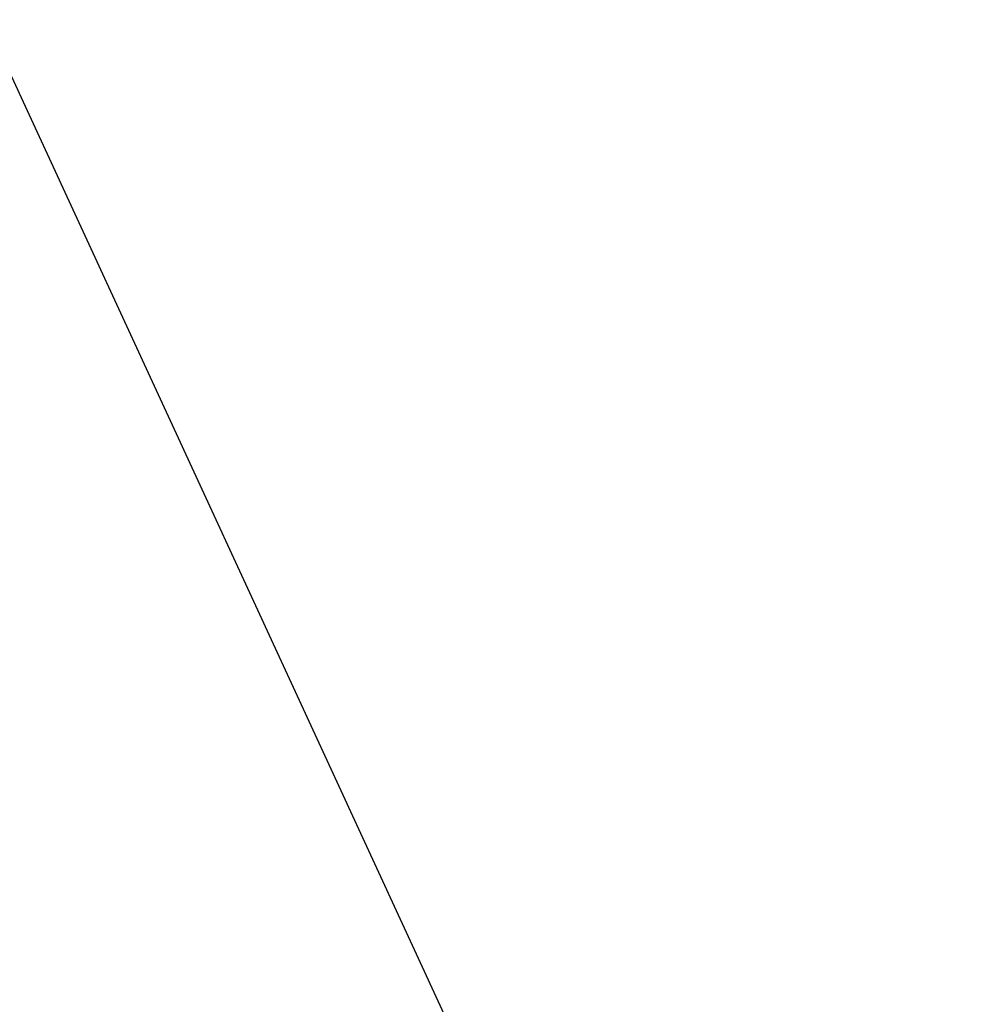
# Model space of a CAD drawing. Extents: x 0 to 363660, y 0 to 4201329.
# Tile 102 of 256: x 360198.51555 to 360198.52063, y 4200473.88474 to 4200473.89005. Entities that reach past the tile are written whole.
import ezdxf

# ---------------------------------------------------------------- set-up
doc = ezdxf.new("R2010")
doc.units = 0
doc.header["$LTSCALE"] = 0.5
doc.header["$MEASUREMENT"] = 0
doc.layers.add('(032) Горизонтали утолщенные', color=32, linetype='Continuous', lineweight=30)

# ---------------------------------------------------------------- blocks, each defined once
blk = doc.blocks.new('gergrgrre')
at = {"layer": '(032) Горизонтали утолщенные', "color": 32}
blk.add_polyline3d([(360205.37, 4200491.68, 546), (360204.44, 4200490.860001, 546), (360203.56, 4200489.959999, 546), (360202.71, 4200488.949997, 546), (360201.9, 4200487.839996, 546), (360201.14, 4200486.629997, 546), (360200.44, 4200485.349998, 546), (360199.79, 4200484.050003, 546), (360199.21, 4200482.75, 546), (360198.7, 4200481.510002, 546), (360198.27, 4200480.370003, 546), (360197.92, 4200479.370003, 546), (360197.66, 4200478.529999, 546), (360197.5, 4200477.809998, 546), (360197.44, 4200477.150002, 546), (360197.51, 4200476.489998, 546), (360197.7, 4200475.760002, 546), (360198.04, 4200474.919998, 546), (360198.52, 4200473.879997, 546)], dxfattribs=at)
blk.add_polyline3d([(360205.37, 4200491.68, 546), (360204.44, 4200490.860001, 546), (360203.56, 4200489.959999, 546), (360202.71, 4200488.949997, 546), (360201.9, 4200487.839996, 546), (360201.14, 4200486.629997, 546), (360200.44, 4200485.349998, 546), (360199.79, 4200484.050003, 546), (360199.21, 4200482.75, 546), (360198.7, 4200481.510002, 546), (360198.27, 4200480.370003, 546), (360197.92, 4200479.370003, 546), (360197.66, 4200478.529999, 546), (360197.5, 4200477.809998, 546), (360197.44, 4200477.150002, 546), (360197.51, 4200476.489998, 546), (360197.7, 4200475.760002, 546), (360198.04, 4200474.919998, 546), (360198.52, 4200473.879997, 546)], dxfattribs=at)
blk.add_polyline3d([(360205.37, 4200491.68, 546), (360204.44, 4200490.860001, 546), (360203.56, 4200489.959999, 546), (360202.71, 4200488.949997, 546), (360201.9, 4200487.839996, 546), (360201.14, 4200486.629997, 546), (360200.44, 4200485.349998, 546), (360199.79, 4200484.050003, 546), (360199.21, 4200482.75, 546), (360198.7, 4200481.510002, 546), (360198.27, 4200480.370003, 546), (360197.92, 4200479.370003, 546), (360197.66, 4200478.529999, 546), (360197.5, 4200477.809998, 546), (360197.44, 4200477.150002, 546), (360197.51, 4200476.489998, 546), (360197.7, 4200475.760002, 546), (360198.04, 4200474.919998, 546), (360198.52, 4200473.879997, 546)], dxfattribs=at)
blk.add_polyline3d([(360205.37, 4200491.68, 546), (360204.44, 4200490.860001, 546), (360203.56, 4200489.959999, 546), (360202.71, 4200488.949997, 546), (360201.9, 4200487.839996, 546), (360201.14, 4200486.629997, 546), (360200.44, 4200485.349998, 546), (360199.79, 4200484.050003, 546), (360199.21, 4200482.75, 546), (360198.7, 4200481.510002, 546), (360198.27, 4200480.370003, 546), (360197.92, 4200479.370003, 546), (360197.66, 4200478.529999, 546), (360197.5, 4200477.809998, 546), (360197.44, 4200477.150002, 546), (360197.51, 4200476.489998, 546), (360197.7, 4200475.760002, 546), (360198.04, 4200474.919998, 546), (360198.52, 4200473.879997, 546)], dxfattribs=at)
blk.add_polyline3d([(360205.37, 4200491.68, 546), (360204.44, 4200490.860001, 546), (360203.56, 4200489.959999, 546), (360202.71, 4200488.949997, 546), (360201.9, 4200487.839996, 546), (360201.14, 4200486.629997, 546), (360200.44, 4200485.349998, 546), (360199.79, 4200484.050003, 546), (360199.21, 4200482.75, 546), (360198.7, 4200481.510002, 546), (360198.27, 4200480.370003, 546), (360197.92, 4200479.370003, 546), (360197.66, 4200478.529999, 546), (360197.5, 4200477.809998, 546), (360197.44, 4200477.150002, 546), (360197.51, 4200476.489998, 546), (360197.7, 4200475.760002, 546), (360198.04, 4200474.919998, 546), (360198.52, 4200473.879997, 546)], dxfattribs=at)
blk.add_polyline3d([(360205.37, 4200491.68, 546), (360204.44, 4200490.860001, 546), (360203.56, 4200489.959999, 546), (360202.71, 4200488.949997, 546), (360201.9, 4200487.839996, 546), (360201.14, 4200486.629997, 546), (360200.44, 4200485.349998, 546), (360199.79, 4200484.050003, 546), (360199.21, 4200482.75, 546), (360198.7, 4200481.510002, 546), (360198.27, 4200480.370003, 546), (360197.92, 4200479.370003, 546), (360197.66, 4200478.529999, 546), (360197.5, 4200477.809998, 546), (360197.44, 4200477.150002, 546), (360197.51, 4200476.489998, 546), (360197.7, 4200475.760002, 546), (360198.04, 4200474.919998, 546), (360198.52, 4200473.879997, 546)], dxfattribs=at)
blk.add_polyline3d([(360205.37, 4200491.68, 546), (360204.44, 4200490.860001, 546), (360203.56, 4200489.959999, 546), (360202.71, 4200488.949997, 546), (360201.9, 4200487.839996, 546), (360201.14, 4200486.629997, 546), (360200.44, 4200485.349998, 546), (360199.79, 4200484.050003, 546), (360199.21, 4200482.75, 546), (360198.7, 4200481.510002, 546), (360198.27, 4200480.370003, 546), (360197.92, 4200479.370003, 546), (360197.66, 4200478.529999, 546), (360197.5, 4200477.809998, 546), (360197.44, 4200477.150002, 546), (360197.51, 4200476.489998, 546), (360197.7, 4200475.760002, 546), (360198.04, 4200474.919998, 546), (360198.52, 4200473.879997, 546)], dxfattribs=at)
blk.add_polyline3d([(360205.37, 4200491.68, 546), (360204.44, 4200490.860001, 546), (360203.56, 4200489.959999, 546), (360202.71, 4200488.949997, 546), (360201.9, 4200487.839996, 546), (360201.14, 4200486.629997, 546), (360200.44, 4200485.349998, 546), (360199.79, 4200484.050003, 546), (360199.21, 4200482.75, 546), (360198.7, 4200481.510002, 546), (360198.27, 4200480.370003, 546), (360197.92, 4200479.370003, 546), (360197.66, 4200478.529999, 546), (360197.5, 4200477.809998, 546), (360197.44, 4200477.150002, 546), (360197.51, 4200476.489998, 546), (360197.7, 4200475.760002, 546), (360198.04, 4200474.919998, 546), (360198.52, 4200473.879997, 546)], dxfattribs=at)
blk.add_polyline3d([(360205.37, 4200491.68, 546), (360204.44, 4200490.860001, 546), (360203.56, 4200489.959999, 546), (360202.71, 4200488.949997, 546), (360201.9, 4200487.839996, 546), (360201.14, 4200486.629997, 546), (360200.44, 4200485.349998, 546), (360199.79, 4200484.050003, 546), (360199.21, 4200482.75, 546), (360198.7, 4200481.510002, 546), (360198.27, 4200480.370003, 546), (360197.92, 4200479.370003, 546), (360197.66, 4200478.529999, 546), (360197.5, 4200477.809998, 546), (360197.44, 4200477.150002, 546), (360197.51, 4200476.489998, 546), (360197.7, 4200475.760002, 546), (360198.04, 4200474.919998, 546), (360198.52, 4200473.879997, 546)], dxfattribs=at)
blk.add_polyline3d([(360205.37, 4200491.68, 546), (360204.44, 4200490.860001, 546), (360203.56, 4200489.959999, 546), (360202.71, 4200488.949997, 546), (360201.9, 4200487.839996, 546), (360201.14, 4200486.629997, 546), (360200.44, 4200485.349998, 546), (360199.79, 4200484.050003, 546), (360199.21, 4200482.75, 546), (360198.7, 4200481.510002, 546), (360198.27, 4200480.370003, 546), (360197.92, 4200479.370003, 546), (360197.66, 4200478.529999, 546), (360197.5, 4200477.809998, 546), (360197.44, 4200477.150002, 546), (360197.51, 4200476.489998, 546), (360197.7, 4200475.760002, 546), (360198.04, 4200474.919998, 546), (360198.52, 4200473.879997, 546)], dxfattribs=at)
blk.add_polyline3d([(360205.37, 4200491.68, 546), (360204.44, 4200490.860001, 546), (360203.56, 4200489.959999, 546), (360202.71, 4200488.949997, 546), (360201.9, 4200487.839996, 546), (360201.14, 4200486.629997, 546), (360200.44, 4200485.349998, 546), (360199.79, 4200484.050003, 546), (360199.21, 4200482.75, 546), (360198.7, 4200481.510002, 546), (360198.27, 4200480.370003, 546), (360197.92, 4200479.370003, 546), (360197.66, 4200478.529999, 546), (360197.5, 4200477.809998, 546), (360197.44, 4200477.150002, 546), (360197.51, 4200476.489998, 546), (360197.7, 4200475.760002, 546), (360198.04, 4200474.919998, 546), (360198.52, 4200473.879997, 546)], dxfattribs=at)
blk.add_polyline3d([(360205.37, 4200491.68, 546), (360204.44, 4200490.860001, 546), (360203.56, 4200489.959999, 546), (360202.71, 4200488.949997, 546), (360201.9, 4200487.839996, 546), (360201.14, 4200486.629997, 546), (360200.44, 4200485.349998, 546), (360199.79, 4200484.050003, 546), (360199.21, 4200482.75, 546), (360198.7, 4200481.510002, 546), (360198.27, 4200480.370003, 546), (360197.92, 4200479.370003, 546), (360197.66, 4200478.529999, 546), (360197.5, 4200477.809998, 546), (360197.44, 4200477.150002, 546), (360197.51, 4200476.489998, 546), (360197.7, 4200475.760002, 546), (360198.04, 4200474.919998, 546), (360198.52, 4200473.879997, 546)], dxfattribs=at)
blk.add_polyline3d([(360205.37, 4200491.68, 546), (360204.44, 4200490.860001, 546), (360203.56, 4200489.959999, 546), (360202.71, 4200488.949997, 546), (360201.9, 4200487.839996, 546), (360201.14, 4200486.629997, 546), (360200.44, 4200485.349998, 546), (360199.79, 4200484.050003, 546), (360199.21, 4200482.75, 546), (360198.7, 4200481.510002, 546), (360198.27, 4200480.370003, 546), (360197.92, 4200479.370003, 546), (360197.66, 4200478.529999, 546), (360197.5, 4200477.809998, 546), (360197.44, 4200477.150002, 546), (360197.51, 4200476.489998, 546), (360197.7, 4200475.760002, 546), (360198.04, 4200474.919998, 546), (360198.52, 4200473.879997, 546)], dxfattribs=at)
blk.add_polyline3d([(360205.37, 4200491.68, 546), (360204.44, 4200490.860001, 546), (360203.56, 4200489.959999, 546), (360202.71, 4200488.949997, 546), (360201.9, 4200487.839996, 546), (360201.14, 4200486.629997, 546), (360200.44, 4200485.349998, 546), (360199.79, 4200484.050003, 546), (360199.21, 4200482.75, 546), (360198.7, 4200481.510002, 546), (360198.27, 4200480.370003, 546), (360197.92, 4200479.370003, 546), (360197.66, 4200478.529999, 546), (360197.5, 4200477.809998, 546), (360197.44, 4200477.150002, 546), (360197.51, 4200476.489998, 546), (360197.7, 4200475.760002, 546), (360198.04, 4200474.919998, 546), (360198.52, 4200473.879997, 546)], dxfattribs=at)
blk.add_polyline3d([(360205.37, 4200491.68, 546), (360204.44, 4200490.860001, 546), (360203.56, 4200489.959999, 546), (360202.71, 4200488.949997, 546), (360201.9, 4200487.839996, 546), (360201.14, 4200486.629997, 546), (360200.44, 4200485.349998, 546), (360199.79, 4200484.050003, 546), (360199.21, 4200482.75, 546), (360198.7, 4200481.510002, 546), (360198.27, 4200480.370003, 546), (360197.92, 4200479.370003, 546), (360197.66, 4200478.529999, 546), (360197.5, 4200477.809998, 546), (360197.44, 4200477.150002, 546), (360197.51, 4200476.489998, 546), (360197.7, 4200475.760002, 546), (360198.04, 4200474.919998, 546), (360198.52, 4200473.879997, 546)], dxfattribs=at)
blk.add_polyline3d([(360205.37, 4200491.68, 546), (360204.44, 4200490.860001, 546), (360203.56, 4200489.959999, 546), (360202.71, 4200488.949997, 546), (360201.9, 4200487.839996, 546), (360201.14, 4200486.629997, 546), (360200.44, 4200485.349998, 546), (360199.79, 4200484.050003, 546), (360199.21, 4200482.75, 546), (360198.7, 4200481.510002, 546), (360198.27, 4200480.370003, 546), (360197.92, 4200479.370003, 546), (360197.66, 4200478.529999, 546), (360197.5, 4200477.809998, 546), (360197.44, 4200477.150002, 546), (360197.51, 4200476.489998, 546), (360197.7, 4200475.760002, 546), (360198.04, 4200474.919998, 546), (360198.52, 4200473.879997, 546)], dxfattribs=at)
blk.add_polyline3d([(360205.37, 4200491.68, 546), (360204.44, 4200490.860001, 546), (360203.56, 4200489.959999, 546), (360202.71, 4200488.949997, 546), (360201.9, 4200487.839996, 546), (360201.14, 4200486.629997, 546), (360200.44, 4200485.349998, 546), (360199.79, 4200484.050003, 546), (360199.21, 4200482.75, 546), (360198.7, 4200481.510002, 546), (360198.27, 4200480.370003, 546), (360197.92, 4200479.370003, 546), (360197.66, 4200478.529999, 546), (360197.5, 4200477.809998, 546), (360197.44, 4200477.150002, 546), (360197.51, 4200476.489998, 546), (360197.7, 4200475.760002, 546), (360198.04, 4200474.919998, 546), (360198.52, 4200473.879997, 546)], dxfattribs=at)
blk.add_polyline3d([(360205.37, 4200491.68, 546), (360204.44, 4200490.860001, 546), (360203.56, 4200489.959999, 546), (360202.71, 4200488.949997, 546), (360201.9, 4200487.839996, 546), (360201.14, 4200486.629997, 546), (360200.44, 4200485.349998, 546), (360199.79, 4200484.050003, 546), (360199.21, 4200482.75, 546), (360198.7, 4200481.510002, 546), (360198.27, 4200480.370003, 546), (360197.92, 4200479.370003, 546), (360197.66, 4200478.529999, 546), (360197.5, 4200477.809998, 546), (360197.44, 4200477.150002, 546), (360197.51, 4200476.489998, 546), (360197.7, 4200475.760002, 546), (360198.04, 4200474.919998, 546), (360198.52, 4200473.879997, 546)], dxfattribs=at)
blk.add_polyline3d([(360205.37, 4200491.68, 546), (360204.44, 4200490.860001, 546), (360203.56, 4200489.959999, 546), (360202.71, 4200488.949997, 546), (360201.9, 4200487.839996, 546), (360201.14, 4200486.629997, 546), (360200.44, 4200485.349998, 546), (360199.79, 4200484.050003, 546), (360199.21, 4200482.75, 546), (360198.7, 4200481.510002, 546), (360198.27, 4200480.370003, 546), (360197.92, 4200479.370003, 546), (360197.66, 4200478.529999, 546), (360197.5, 4200477.809998, 546), (360197.44, 4200477.150002, 546), (360197.51, 4200476.489998, 546), (360197.7, 4200475.760002, 546), (360198.04, 4200474.919998, 546), (360198.52, 4200473.879997, 546)], dxfattribs=at)
blk.add_polyline3d([(360205.37, 4200491.68, 546), (360204.44, 4200490.860001, 546), (360203.56, 4200489.959999, 546), (360202.71, 4200488.949997, 546), (360201.9, 4200487.839996, 546), (360201.14, 4200486.629997, 546), (360200.44, 4200485.349998, 546), (360199.79, 4200484.050003, 546), (360199.21, 4200482.75, 546), (360198.7, 4200481.510002, 546), (360198.27, 4200480.370003, 546), (360197.92, 4200479.370003, 546), (360197.66, 4200478.529999, 546), (360197.5, 4200477.809998, 546), (360197.44, 4200477.150002, 546), (360197.51, 4200476.489998, 546), (360197.7, 4200475.760002, 546), (360198.04, 4200474.919998, 546), (360198.52, 4200473.879997, 546)], dxfattribs=at)
blk.add_polyline3d([(360205.37, 4200491.68, 546), (360204.44, 4200490.860001, 546), (360203.56, 4200489.959999, 546), (360202.71, 4200488.949997, 546), (360201.9, 4200487.839996, 546), (360201.14, 4200486.629997, 546), (360200.44, 4200485.349998, 546), (360199.79, 4200484.050003, 546), (360199.21, 4200482.75, 546), (360198.7, 4200481.510002, 546), (360198.27, 4200480.370003, 546), (360197.92, 4200479.370003, 546), (360197.66, 4200478.529999, 546), (360197.5, 4200477.809998, 546), (360197.44, 4200477.150002, 546), (360197.51, 4200476.489998, 546), (360197.7, 4200475.760002, 546), (360198.04, 4200474.919998, 546), (360198.52, 4200473.879997, 546)], dxfattribs=at)
blk.add_polyline3d([(360205.37, 4200491.68, 546), (360204.44, 4200490.860001, 546), (360203.56, 4200489.959999, 546), (360202.71, 4200488.949997, 546), (360201.9, 4200487.839996, 546), (360201.14, 4200486.629997, 546), (360200.44, 4200485.349998, 546), (360199.79, 4200484.050003, 546), (360199.21, 4200482.75, 546), (360198.7, 4200481.510002, 546), (360198.27, 4200480.370003, 546), (360197.92, 4200479.370003, 546), (360197.66, 4200478.529999, 546), (360197.5, 4200477.809998, 546), (360197.44, 4200477.150002, 546), (360197.51, 4200476.489998, 546), (360197.7, 4200475.760002, 546), (360198.04, 4200474.919998, 546), (360198.52, 4200473.879997, 546)], dxfattribs=at)
blk.add_polyline3d([(360205.37, 4200491.68, 546), (360204.44, 4200490.860001, 546), (360203.56, 4200489.959999, 546), (360202.71, 4200488.949997, 546), (360201.9, 4200487.839996, 546), (360201.14, 4200486.629997, 546), (360200.44, 4200485.349998, 546), (360199.79, 4200484.050003, 546), (360199.21, 4200482.75, 546), (360198.7, 4200481.510002, 546), (360198.27, 4200480.370003, 546), (360197.92, 4200479.370003, 546), (360197.66, 4200478.529999, 546), (360197.5, 4200477.809998, 546), (360197.44, 4200477.150002, 546), (360197.51, 4200476.489998, 546), (360197.7, 4200475.760002, 546), (360198.04, 4200474.919998, 546), (360198.52, 4200473.879997, 546)], dxfattribs=at)
blk.add_polyline3d([(360205.37, 4200491.68, 546), (360204.44, 4200490.860001, 546), (360203.56, 4200489.959999, 546), (360202.71, 4200488.949997, 546), (360201.9, 4200487.839996, 546), (360201.14, 4200486.629997, 546), (360200.44, 4200485.349998, 546), (360199.79, 4200484.050003, 546), (360199.21, 4200482.75, 546), (360198.7, 4200481.510002, 546), (360198.27, 4200480.370003, 546), (360197.92, 4200479.370003, 546), (360197.66, 4200478.529999, 546), (360197.5, 4200477.809998, 546), (360197.44, 4200477.150002, 546), (360197.51, 4200476.489998, 546), (360197.7, 4200475.760002, 546), (360198.04, 4200474.919998, 546), (360198.52, 4200473.879997, 546)], dxfattribs=at)
blk.add_polyline3d([(360205.37, 4200491.68, 546), (360204.44, 4200490.860001, 546), (360203.56, 4200489.959999, 546), (360202.71, 4200488.949997, 546), (360201.9, 4200487.839996, 546), (360201.14, 4200486.629997, 546), (360200.44, 4200485.349998, 546), (360199.79, 4200484.050003, 546), (360199.21, 4200482.75, 546), (360198.7, 4200481.510002, 546), (360198.27, 4200480.370003, 546), (360197.92, 4200479.370003, 546), (360197.66, 4200478.529999, 546), (360197.5, 4200477.809998, 546), (360197.44, 4200477.150002, 546), (360197.51, 4200476.489998, 546), (360197.7, 4200475.760002, 546), (360198.04, 4200474.919998, 546), (360198.52, 4200473.879997, 546)], dxfattribs=at)
blk.add_polyline3d([(360205.37, 4200491.68, 546), (360204.44, 4200490.860001, 546), (360203.56, 4200489.959999, 546), (360202.71, 4200488.949997, 546), (360201.9, 4200487.839996, 546), (360201.14, 4200486.629997, 546), (360200.44, 4200485.349998, 546), (360199.79, 4200484.050003, 546), (360199.21, 4200482.75, 546), (360198.7, 4200481.510002, 546), (360198.27, 4200480.370003, 546), (360197.92, 4200479.370003, 546), (360197.66, 4200478.529999, 546), (360197.5, 4200477.809998, 546), (360197.44, 4200477.150002, 546), (360197.51, 4200476.489998, 546), (360197.7, 4200475.760002, 546), (360198.04, 4200474.919998, 546), (360198.52, 4200473.879997, 546)], dxfattribs=at)
blk.add_polyline3d([(360205.37, 4200491.68, 546), (360204.44, 4200490.860001, 546), (360203.56, 4200489.959999, 546), (360202.71, 4200488.949997, 546), (360201.9, 4200487.839996, 546), (360201.14, 4200486.629997, 546), (360200.44, 4200485.349998, 546), (360199.79, 4200484.050003, 546), (360199.21, 4200482.75, 546), (360198.7, 4200481.510002, 546), (360198.27, 4200480.370003, 546), (360197.92, 4200479.370003, 546), (360197.66, 4200478.529999, 546), (360197.5, 4200477.809998, 546), (360197.44, 4200477.150002, 546), (360197.51, 4200476.489998, 546), (360197.7, 4200475.760002, 546), (360198.04, 4200474.919998, 546), (360198.52, 4200473.879997, 546)], dxfattribs=at)
blk.add_polyline3d([(360205.37, 4200491.68, 546), (360204.44, 4200490.860001, 546), (360203.56, 4200489.959999, 546), (360202.71, 4200488.949997, 546), (360201.9, 4200487.839996, 546), (360201.14, 4200486.629997, 546), (360200.44, 4200485.349998, 546), (360199.79, 4200484.050003, 546), (360199.21, 4200482.75, 546), (360198.7, 4200481.510002, 546), (360198.27, 4200480.370003, 546), (360197.92, 4200479.370003, 546), (360197.66, 4200478.529999, 546), (360197.5, 4200477.809998, 546), (360197.44, 4200477.150002, 546), (360197.51, 4200476.489998, 546), (360197.7, 4200475.760002, 546), (360198.04, 4200474.919998, 546), (360198.52, 4200473.879997, 546)], dxfattribs=at)
blk.add_polyline3d([(360205.37, 4200491.68, 546), (360204.44, 4200490.860001, 546), (360203.56, 4200489.959999, 546), (360202.71, 4200488.949997, 546), (360201.9, 4200487.839996, 546), (360201.14, 4200486.629997, 546), (360200.44, 4200485.349998, 546), (360199.79, 4200484.050003, 546), (360199.21, 4200482.75, 546), (360198.7, 4200481.510002, 546), (360198.27, 4200480.370003, 546), (360197.92, 4200479.370003, 546), (360197.66, 4200478.529999, 546), (360197.5, 4200477.809998, 546), (360197.44, 4200477.150002, 546), (360197.51, 4200476.489998, 546), (360197.7, 4200475.760002, 546), (360198.04, 4200474.919998, 546), (360198.52, 4200473.879997, 546)], dxfattribs=at)
blk.add_polyline3d([(360205.37, 4200491.68, 546), (360204.44, 4200490.860001, 546), (360203.56, 4200489.959999, 546), (360202.71, 4200488.949997, 546), (360201.9, 4200487.839996, 546), (360201.14, 4200486.629997, 546), (360200.44, 4200485.349998, 546), (360199.79, 4200484.050003, 546), (360199.21, 4200482.75, 546), (360198.7, 4200481.510002, 546), (360198.27, 4200480.370003, 546), (360197.92, 4200479.370003, 546), (360197.66, 4200478.529999, 546), (360197.5, 4200477.809998, 546), (360197.44, 4200477.150002, 546), (360197.51, 4200476.489998, 546), (360197.7, 4200475.760002, 546), (360198.04, 4200474.919998, 546), (360198.52, 4200473.879997, 546)], dxfattribs=at)
blk.add_polyline3d([(360205.37, 4200491.68, 546), (360204.44, 4200490.860001, 546), (360203.56, 4200489.959999, 546), (360202.71, 4200488.949997, 546), (360201.9, 4200487.839996, 546), (360201.14, 4200486.629997, 546), (360200.44, 4200485.349998, 546), (360199.79, 4200484.050003, 546), (360199.21, 4200482.75, 546), (360198.7, 4200481.510002, 546), (360198.27, 4200480.370003, 546), (360197.92, 4200479.370003, 546), (360197.66, 4200478.529999, 546), (360197.5, 4200477.809998, 546), (360197.44, 4200477.150002, 546), (360197.51, 4200476.489998, 546), (360197.7, 4200475.760002, 546), (360198.04, 4200474.919998, 546), (360198.52, 4200473.879997, 546)], dxfattribs=at)
blk.add_polyline3d([(360205.37, 4200491.68, 546), (360204.44, 4200490.860001, 546), (360203.56, 4200489.959999, 546), (360202.71, 4200488.949997, 546), (360201.9, 4200487.839996, 546), (360201.14, 4200486.629997, 546), (360200.44, 4200485.349998, 546), (360199.79, 4200484.050003, 546), (360199.21, 4200482.75, 546), (360198.7, 4200481.510002, 546), (360198.27, 4200480.370003, 546), (360197.92, 4200479.370003, 546), (360197.66, 4200478.529999, 546), (360197.5, 4200477.809998, 546), (360197.44, 4200477.150002, 546), (360197.51, 4200476.489998, 546), (360197.7, 4200475.760002, 546), (360198.04, 4200474.919998, 546), (360198.52, 4200473.879997, 546)], dxfattribs=at)
blk.add_polyline3d([(360205.37, 4200491.68, 546), (360204.44, 4200490.860001, 546), (360203.56, 4200489.959999, 546), (360202.71, 4200488.949997, 546), (360201.9, 4200487.839996, 546), (360201.14, 4200486.629997, 546), (360200.44, 4200485.349998, 546), (360199.79, 4200484.050003, 546), (360199.21, 4200482.75, 546), (360198.7, 4200481.510002, 546), (360198.27, 4200480.370003, 546), (360197.92, 4200479.370003, 546), (360197.66, 4200478.529999, 546), (360197.5, 4200477.809998, 546), (360197.44, 4200477.150002, 546), (360197.51, 4200476.489998, 546), (360197.7, 4200475.760002, 546), (360198.04, 4200474.919998, 546), (360198.52, 4200473.879997, 546)], dxfattribs=at)
blk.add_polyline3d([(360205.37, 4200491.68, 546), (360204.44, 4200490.860001, 546), (360203.56, 4200489.959999, 546), (360202.71, 4200488.949997, 546), (360201.9, 4200487.839996, 546), (360201.14, 4200486.629997, 546), (360200.44, 4200485.349998, 546), (360199.79, 4200484.050003, 546), (360199.21, 4200482.75, 546), (360198.7, 4200481.510002, 546), (360198.27, 4200480.370003, 546), (360197.92, 4200479.370003, 546), (360197.66, 4200478.529999, 546), (360197.5, 4200477.809998, 546), (360197.44, 4200477.150002, 546), (360197.51, 4200476.489998, 546), (360197.7, 4200475.760002, 546), (360198.04, 4200474.919998, 546), (360198.52, 4200473.879997, 546)], dxfattribs=at)
blk.add_polyline3d([(360205.37, 4200491.68, 546), (360204.44, 4200490.860001, 546), (360203.56, 4200489.959999, 546), (360202.71, 4200488.949997, 546), (360201.9, 4200487.839996, 546), (360201.14, 4200486.629997, 546), (360200.44, 4200485.349998, 546), (360199.79, 4200484.050003, 546), (360199.21, 4200482.75, 546), (360198.7, 4200481.510002, 546), (360198.27, 4200480.370003, 546), (360197.92, 4200479.370003, 546), (360197.66, 4200478.529999, 546), (360197.5, 4200477.809998, 546), (360197.44, 4200477.150002, 546), (360197.51, 4200476.489998, 546), (360197.7, 4200475.760002, 546), (360198.04, 4200474.919998, 546), (360198.52, 4200473.879997, 546)], dxfattribs=at)
blk.add_polyline3d([(360205.37, 4200491.68, 546), (360204.44, 4200490.860001, 546), (360203.56, 4200489.959999, 546), (360202.71, 4200488.949997, 546), (360201.9, 4200487.839996, 546), (360201.14, 4200486.629997, 546), (360200.44, 4200485.349998, 546), (360199.79, 4200484.050003, 546), (360199.21, 4200482.75, 546), (360198.7, 4200481.510002, 546), (360198.27, 4200480.370003, 546), (360197.92, 4200479.370003, 546), (360197.66, 4200478.529999, 546), (360197.5, 4200477.809998, 546), (360197.44, 4200477.150002, 546), (360197.51, 4200476.489998, 546), (360197.7, 4200475.760002, 546), (360198.04, 4200474.919998, 546), (360198.52, 4200473.879997, 546)], dxfattribs=at)
blk.add_polyline3d([(360205.37, 4200491.68, 546), (360204.44, 4200490.860001, 546), (360203.56, 4200489.959999, 546), (360202.71, 4200488.949997, 546), (360201.9, 4200487.839996, 546), (360201.14, 4200486.629997, 546), (360200.44, 4200485.349998, 546), (360199.79, 4200484.050003, 546), (360199.21, 4200482.75, 546), (360198.7, 4200481.510002, 546), (360198.27, 4200480.370003, 546), (360197.92, 4200479.370003, 546), (360197.66, 4200478.529999, 546), (360197.5, 4200477.809998, 546), (360197.44, 4200477.150002, 546), (360197.51, 4200476.489998, 546), (360197.7, 4200475.760002, 546), (360198.04, 4200474.919998, 546), (360198.52, 4200473.879997, 546)], dxfattribs=at)
blk.add_polyline3d([(360205.37, 4200491.68, 546), (360204.44, 4200490.860001, 546), (360203.56, 4200489.959999, 546), (360202.71, 4200488.949997, 546), (360201.9, 4200487.839996, 546), (360201.14, 4200486.629997, 546), (360200.44, 4200485.349998, 546), (360199.79, 4200484.050003, 546), (360199.21, 4200482.75, 546), (360198.7, 4200481.510002, 546), (360198.27, 4200480.370003, 546), (360197.92, 4200479.370003, 546), (360197.66, 4200478.529999, 546), (360197.5, 4200477.809998, 546), (360197.44, 4200477.150002, 546), (360197.51, 4200476.489998, 546), (360197.7, 4200475.760002, 546), (360198.04, 4200474.919998, 546), (360198.52, 4200473.879997, 546)], dxfattribs=at)
blk.add_polyline3d([(360205.37, 4200491.68, 546), (360204.44, 4200490.860001, 546), (360203.56, 4200489.959999, 546), (360202.71, 4200488.949997, 546), (360201.9, 4200487.839996, 546), (360201.14, 4200486.629997, 546), (360200.44, 4200485.349998, 546), (360199.79, 4200484.050003, 546), (360199.21, 4200482.75, 546), (360198.7, 4200481.510002, 546), (360198.27, 4200480.370003, 546), (360197.92, 4200479.370003, 546), (360197.66, 4200478.529999, 546), (360197.5, 4200477.809998, 546), (360197.44, 4200477.150002, 546), (360197.51, 4200476.489998, 546), (360197.7, 4200475.760002, 546), (360198.04, 4200474.919998, 546), (360198.52, 4200473.879997, 546)], dxfattribs=at)
blk.add_polyline3d([(360205.37, 4200491.68, 546), (360204.44, 4200490.860001, 546), (360203.56, 4200489.959999, 546), (360202.71, 4200488.949997, 546), (360201.9, 4200487.839996, 546), (360201.14, 4200486.629997, 546), (360200.44, 4200485.349998, 546), (360199.79, 4200484.050003, 546), (360199.21, 4200482.75, 546), (360198.7, 4200481.510002, 546), (360198.27, 4200480.370003, 546), (360197.92, 4200479.370003, 546), (360197.66, 4200478.529999, 546), (360197.5, 4200477.809998, 546), (360197.44, 4200477.150002, 546), (360197.51, 4200476.489998, 546), (360197.7, 4200475.760002, 546), (360198.04, 4200474.919998, 546), (360198.52, 4200473.879997, 546)], dxfattribs=at)
blk.add_polyline3d([(360205.37, 4200491.68, 546), (360204.44, 4200490.860001, 546), (360203.56, 4200489.959999, 546), (360202.71, 4200488.949997, 546), (360201.9, 4200487.839996, 546), (360201.14, 4200486.629997, 546), (360200.44, 4200485.349998, 546), (360199.79, 4200484.050003, 546), (360199.21, 4200482.75, 546), (360198.7, 4200481.510002, 546), (360198.27, 4200480.370003, 546), (360197.92, 4200479.370003, 546), (360197.66, 4200478.529999, 546), (360197.5, 4200477.809998, 546), (360197.44, 4200477.150002, 546), (360197.51, 4200476.489998, 546), (360197.7, 4200475.760002, 546), (360198.04, 4200474.919998, 546), (360198.52, 4200473.879997, 546)], dxfattribs=at)
blk.add_polyline3d([(360205.37, 4200491.68, 546), (360204.44, 4200490.860001, 546), (360203.56, 4200489.959999, 546), (360202.71, 4200488.949997, 546), (360201.9, 4200487.839996, 546), (360201.14, 4200486.629997, 546), (360200.44, 4200485.349998, 546), (360199.79, 4200484.050003, 546), (360199.21, 4200482.75, 546), (360198.7, 4200481.510002, 546), (360198.27, 4200480.370003, 546), (360197.92, 4200479.370003, 546), (360197.66, 4200478.529999, 546), (360197.5, 4200477.809998, 546), (360197.44, 4200477.150002, 546), (360197.51, 4200476.489998, 546), (360197.7, 4200475.760002, 546), (360198.04, 4200474.919998, 546), (360198.52, 4200473.879997, 546)], dxfattribs=at)
blk.add_polyline3d([(360205.37, 4200491.68, 546), (360204.44, 4200490.860001, 546), (360203.56, 4200489.959999, 546), (360202.71, 4200488.949997, 546), (360201.9, 4200487.839996, 546), (360201.14, 4200486.629997, 546), (360200.44, 4200485.349998, 546), (360199.79, 4200484.050003, 546), (360199.21, 4200482.75, 546), (360198.7, 4200481.510002, 546), (360198.27, 4200480.370003, 546), (360197.92, 4200479.370003, 546), (360197.66, 4200478.529999, 546), (360197.5, 4200477.809998, 546), (360197.44, 4200477.150002, 546), (360197.51, 4200476.489998, 546), (360197.7, 4200475.760002, 546), (360198.04, 4200474.919998, 546), (360198.52, 4200473.879997, 546)], dxfattribs=at)
blk.add_polyline3d([(360205.37, 4200491.68, 546), (360204.44, 4200490.860001, 546), (360203.56, 4200489.959999, 546), (360202.71, 4200488.949997, 546), (360201.9, 4200487.839996, 546), (360201.14, 4200486.629997, 546), (360200.44, 4200485.349998, 546), (360199.79, 4200484.050003, 546), (360199.21, 4200482.75, 546), (360198.7, 4200481.510002, 546), (360198.27, 4200480.370003, 546), (360197.92, 4200479.370003, 546), (360197.66, 4200478.529999, 546), (360197.5, 4200477.809998, 546), (360197.44, 4200477.150002, 546), (360197.51, 4200476.489998, 546), (360197.7, 4200475.760002, 546), (360198.04, 4200474.919998, 546), (360198.52, 4200473.879997, 546)], dxfattribs=at)
blk.add_polyline3d([(360205.37, 4200491.68, 546), (360204.44, 4200490.860001, 546), (360203.56, 4200489.959999, 546), (360202.71, 4200488.949997, 546), (360201.9, 4200487.839996, 546), (360201.14, 4200486.629997, 546), (360200.44, 4200485.349998, 546), (360199.79, 4200484.050003, 546), (360199.21, 4200482.75, 546), (360198.7, 4200481.510002, 546), (360198.27, 4200480.370003, 546), (360197.92, 4200479.370003, 546), (360197.66, 4200478.529999, 546), (360197.5, 4200477.809998, 546), (360197.44, 4200477.150002, 546), (360197.51, 4200476.489998, 546), (360197.7, 4200475.760002, 546), (360198.04, 4200474.919998, 546), (360198.52, 4200473.879997, 546)], dxfattribs=at)
blk.add_polyline3d([(360205.37, 4200491.68, 546), (360204.44, 4200490.860001, 546), (360203.56, 4200489.959999, 546), (360202.71, 4200488.949997, 546), (360201.9, 4200487.839996, 546), (360201.14, 4200486.629997, 546), (360200.44, 4200485.349998, 546), (360199.79, 4200484.050003, 546), (360199.21, 4200482.75, 546), (360198.7, 4200481.510002, 546), (360198.27, 4200480.370003, 546), (360197.92, 4200479.370003, 546), (360197.66, 4200478.529999, 546), (360197.5, 4200477.809998, 546), (360197.44, 4200477.150002, 546), (360197.51, 4200476.489998, 546), (360197.7, 4200475.760002, 546), (360198.04, 4200474.919998, 546), (360198.52, 4200473.879997, 546)], dxfattribs=at)
blk.add_polyline3d([(360205.37, 4200491.68, 546), (360204.44, 4200490.860001, 546), (360203.56, 4200489.959999, 546), (360202.71, 4200488.949997, 546), (360201.9, 4200487.839996, 546), (360201.14, 4200486.629997, 546), (360200.44, 4200485.349998, 546), (360199.79, 4200484.050003, 546), (360199.21, 4200482.75, 546), (360198.7, 4200481.510002, 546), (360198.27, 4200480.370003, 546), (360197.92, 4200479.370003, 546), (360197.66, 4200478.529999, 546), (360197.5, 4200477.809998, 546), (360197.44, 4200477.150002, 546), (360197.51, 4200476.489998, 546), (360197.7, 4200475.760002, 546), (360198.04, 4200474.919998, 546), (360198.52, 4200473.879997, 546)], dxfattribs=at)
blk.add_polyline3d([(360205.37, 4200491.68, 546), (360204.44, 4200490.860001, 546), (360203.56, 4200489.959999, 546), (360202.71, 4200488.949997, 546), (360201.9, 4200487.839996, 546), (360201.14, 4200486.629997, 546), (360200.44, 4200485.349998, 546), (360199.79, 4200484.050003, 546), (360199.21, 4200482.75, 546), (360198.7, 4200481.510002, 546), (360198.27, 4200480.370003, 546), (360197.92, 4200479.370003, 546), (360197.66, 4200478.529999, 546), (360197.5, 4200477.809998, 546), (360197.44, 4200477.150002, 546), (360197.51, 4200476.489998, 546), (360197.7, 4200475.760002, 546), (360198.04, 4200474.919998, 546), (360198.52, 4200473.879997, 546)], dxfattribs=at)
blk.add_polyline3d([(360205.37, 4200491.68, 546), (360204.44, 4200490.860001, 546), (360203.56, 4200489.959999, 546), (360202.71, 4200488.949997, 546), (360201.9, 4200487.839996, 546), (360201.14, 4200486.629997, 546), (360200.44, 4200485.349998, 546), (360199.79, 4200484.050003, 546), (360199.21, 4200482.75, 546), (360198.7, 4200481.510002, 546), (360198.27, 4200480.370003, 546), (360197.92, 4200479.370003, 546), (360197.66, 4200478.529999, 546), (360197.5, 4200477.809998, 546), (360197.44, 4200477.150002, 546), (360197.51, 4200476.489998, 546), (360197.7, 4200475.760002, 546), (360198.04, 4200474.919998, 546), (360198.52, 4200473.879997, 546)], dxfattribs=at)
blk.add_polyline3d([(360205.37, 4200491.68, 546), (360204.44, 4200490.860001, 546), (360203.56, 4200489.959999, 546), (360202.71, 4200488.949997, 546), (360201.9, 4200487.839996, 546), (360201.14, 4200486.629997, 546), (360200.44, 4200485.349998, 546), (360199.79, 4200484.050003, 546), (360199.21, 4200482.75, 546), (360198.7, 4200481.510002, 546), (360198.27, 4200480.370003, 546), (360197.92, 4200479.370003, 546), (360197.66, 4200478.529999, 546), (360197.5, 4200477.809998, 546), (360197.44, 4200477.150002, 546), (360197.51, 4200476.489998, 546), (360197.7, 4200475.760002, 546), (360198.04, 4200474.919998, 546), (360198.52, 4200473.879997, 546)], dxfattribs=at)
blk.add_polyline3d([(360205.37, 4200491.68, 546), (360204.44, 4200490.860001, 546), (360203.56, 4200489.959999, 546), (360202.71, 4200488.949997, 546), (360201.9, 4200487.839996, 546), (360201.14, 4200486.629997, 546), (360200.44, 4200485.349998, 546), (360199.79, 4200484.050003, 546), (360199.21, 4200482.75, 546), (360198.7, 4200481.510002, 546), (360198.27, 4200480.370003, 546), (360197.92, 4200479.370003, 546), (360197.66, 4200478.529999, 546), (360197.5, 4200477.809998, 546), (360197.44, 4200477.150002, 546), (360197.51, 4200476.489998, 546), (360197.7, 4200475.760002, 546), (360198.04, 4200474.919998, 546), (360198.52, 4200473.879997, 546)], dxfattribs=at)
blk.add_polyline3d([(360205.37, 4200491.68, 546), (360204.44, 4200490.860001, 546), (360203.56, 4200489.959999, 546), (360202.71, 4200488.949997, 546), (360201.9, 4200487.839996, 546), (360201.14, 4200486.629997, 546), (360200.44, 4200485.349998, 546), (360199.79, 4200484.050003, 546), (360199.21, 4200482.75, 546), (360198.7, 4200481.510002, 546), (360198.27, 4200480.370003, 546), (360197.92, 4200479.370003, 546), (360197.66, 4200478.529999, 546), (360197.5, 4200477.809998, 546), (360197.44, 4200477.150002, 546), (360197.51, 4200476.489998, 546), (360197.7, 4200475.760002, 546), (360198.04, 4200474.919998, 546), (360198.52, 4200473.879997, 546)], dxfattribs=at)
blk.add_polyline3d([(360205.37, 4200491.68, 546), (360204.44, 4200490.860001, 546), (360203.56, 4200489.959999, 546), (360202.71, 4200488.949997, 546), (360201.9, 4200487.839996, 546), (360201.14, 4200486.629997, 546), (360200.44, 4200485.349998, 546), (360199.79, 4200484.050003, 546), (360199.21, 4200482.75, 546), (360198.7, 4200481.510002, 546), (360198.27, 4200480.370003, 546), (360197.92, 4200479.370003, 546), (360197.66, 4200478.529999, 546), (360197.5, 4200477.809998, 546), (360197.44, 4200477.150002, 546), (360197.51, 4200476.489998, 546), (360197.7, 4200475.760002, 546), (360198.04, 4200474.919998, 546), (360198.52, 4200473.879997, 546)], dxfattribs=at)
blk.add_polyline3d([(360205.37, 4200491.68, 546), (360204.44, 4200490.860001, 546), (360203.56, 4200489.959999, 546), (360202.71, 4200488.949997, 546), (360201.9, 4200487.839996, 546), (360201.14, 4200486.629997, 546), (360200.44, 4200485.349998, 546), (360199.79, 4200484.050003, 546), (360199.21, 4200482.75, 546), (360198.7, 4200481.510002, 546), (360198.27, 4200480.370003, 546), (360197.92, 4200479.370003, 546), (360197.66, 4200478.529999, 546), (360197.5, 4200477.809998, 546), (360197.44, 4200477.150002, 546), (360197.51, 4200476.489998, 546), (360197.7, 4200475.760002, 546), (360198.04, 4200474.919998, 546), (360198.52, 4200473.879997, 546)], dxfattribs=at)
blk.add_polyline3d([(360205.37, 4200491.68, 546), (360204.44, 4200490.860001, 546), (360203.56, 4200489.959999, 546), (360202.71, 4200488.949997, 546), (360201.9, 4200487.839996, 546), (360201.14, 4200486.629997, 546), (360200.44, 4200485.349998, 546), (360199.79, 4200484.050003, 546), (360199.21, 4200482.75, 546), (360198.7, 4200481.510002, 546), (360198.27, 4200480.370003, 546), (360197.92, 4200479.370003, 546), (360197.66, 4200478.529999, 546), (360197.5, 4200477.809998, 546), (360197.44, 4200477.150002, 546), (360197.51, 4200476.489998, 546), (360197.7, 4200475.760002, 546), (360198.04, 4200474.919998, 546), (360198.52, 4200473.879997, 546)], dxfattribs=at)
blk.add_polyline3d([(360205.37, 4200491.68, 546), (360204.44, 4200490.860001, 546), (360203.56, 4200489.959999, 546), (360202.71, 4200488.949997, 546), (360201.9, 4200487.839996, 546), (360201.14, 4200486.629997, 546), (360200.44, 4200485.349998, 546), (360199.79, 4200484.050003, 546), (360199.21, 4200482.75, 546), (360198.7, 4200481.510002, 546), (360198.27, 4200480.370003, 546), (360197.92, 4200479.370003, 546), (360197.66, 4200478.529999, 546), (360197.5, 4200477.809998, 546), (360197.44, 4200477.150002, 546), (360197.51, 4200476.489998, 546), (360197.7, 4200475.760002, 546), (360198.04, 4200474.919998, 546), (360198.52, 4200473.879997, 546)], dxfattribs=at)
blk.add_polyline3d([(360205.37, 4200491.68, 546), (360204.44, 4200490.860001, 546), (360203.56, 4200489.959999, 546), (360202.71, 4200488.949997, 546), (360201.9, 4200487.839996, 546), (360201.14, 4200486.629997, 546), (360200.44, 4200485.349998, 546), (360199.79, 4200484.050003, 546), (360199.21, 4200482.75, 546), (360198.7, 4200481.510002, 546), (360198.27, 4200480.370003, 546), (360197.92, 4200479.370003, 546), (360197.66, 4200478.529999, 546), (360197.5, 4200477.809998, 546), (360197.44, 4200477.150002, 546), (360197.51, 4200476.489998, 546), (360197.7, 4200475.760002, 546), (360198.04, 4200474.919998, 546), (360198.52, 4200473.879997, 546)], dxfattribs=at)
blk.add_polyline3d([(360205.37, 4200491.68, 546), (360204.44, 4200490.860001, 546), (360203.56, 4200489.959999, 546), (360202.71, 4200488.949997, 546), (360201.9, 4200487.839996, 546), (360201.14, 4200486.629997, 546), (360200.44, 4200485.349998, 546), (360199.79, 4200484.050003, 546), (360199.21, 4200482.75, 546), (360198.7, 4200481.510002, 546), (360198.27, 4200480.370003, 546), (360197.92, 4200479.370003, 546), (360197.66, 4200478.529999, 546), (360197.5, 4200477.809998, 546), (360197.44, 4200477.150002, 546), (360197.51, 4200476.489998, 546), (360197.7, 4200475.760002, 546), (360198.04, 4200474.919998, 546), (360198.52, 4200473.879997, 546)], dxfattribs=at)
blk.add_polyline3d([(360205.37, 4200491.68, 546), (360204.44, 4200490.860001, 546), (360203.56, 4200489.959999, 546), (360202.71, 4200488.949997, 546), (360201.9, 4200487.839996, 546), (360201.14, 4200486.629997, 546), (360200.44, 4200485.349998, 546), (360199.79, 4200484.050003, 546), (360199.21, 4200482.75, 546), (360198.7, 4200481.510002, 546), (360198.27, 4200480.370003, 546), (360197.92, 4200479.370003, 546), (360197.66, 4200478.529999, 546), (360197.5, 4200477.809998, 546), (360197.44, 4200477.150002, 546), (360197.51, 4200476.489998, 546), (360197.7, 4200475.760002, 546), (360198.04, 4200474.919998, 546), (360198.52, 4200473.879997, 546)], dxfattribs=at)
blk.add_polyline3d([(360205.37, 4200491.68, 546), (360204.44, 4200490.860001, 546), (360203.56, 4200489.959999, 546), (360202.71, 4200488.949997, 546), (360201.9, 4200487.839996, 546), (360201.14, 4200486.629997, 546), (360200.44, 4200485.349998, 546), (360199.79, 4200484.050003, 546), (360199.21, 4200482.75, 546), (360198.7, 4200481.510002, 546), (360198.27, 4200480.370003, 546), (360197.92, 4200479.370003, 546), (360197.66, 4200478.529999, 546), (360197.5, 4200477.809998, 546), (360197.44, 4200477.150002, 546), (360197.51, 4200476.489998, 546), (360197.7, 4200475.760002, 546), (360198.04, 4200474.919998, 546), (360198.52, 4200473.879997, 546)], dxfattribs=at)
blk.add_polyline3d([(360205.37, 4200491.68, 546), (360204.44, 4200490.860001, 546), (360203.56, 4200489.959999, 546), (360202.71, 4200488.949997, 546), (360201.9, 4200487.839996, 546), (360201.14, 4200486.629997, 546), (360200.44, 4200485.349998, 546), (360199.79, 4200484.050003, 546), (360199.21, 4200482.75, 546), (360198.7, 4200481.510002, 546), (360198.27, 4200480.370003, 546), (360197.92, 4200479.370003, 546), (360197.66, 4200478.529999, 546), (360197.5, 4200477.809998, 546), (360197.44, 4200477.150002, 546), (360197.51, 4200476.489998, 546), (360197.7, 4200475.760002, 546), (360198.04, 4200474.919998, 546), (360198.52, 4200473.879997, 546)], dxfattribs=at)
blk.add_polyline3d([(360205.37, 4200491.68, 546), (360204.44, 4200490.860001, 546), (360203.56, 4200489.959999, 546), (360202.71, 4200488.949997, 546), (360201.9, 4200487.839996, 546), (360201.14, 4200486.629997, 546), (360200.44, 4200485.349998, 546), (360199.79, 4200484.050003, 546), (360199.21, 4200482.75, 546), (360198.7, 4200481.510002, 546), (360198.27, 4200480.370003, 546), (360197.92, 4200479.370003, 546), (360197.66, 4200478.529999, 546), (360197.5, 4200477.809998, 546), (360197.44, 4200477.150002, 546), (360197.51, 4200476.489998, 546), (360197.7, 4200475.760002, 546), (360198.04, 4200474.919998, 546), (360198.52, 4200473.879997, 546)], dxfattribs=at)
blk.add_polyline3d([(360205.37, 4200491.68, 546), (360204.44, 4200490.860001, 546), (360203.56, 4200489.959999, 546), (360202.71, 4200488.949997, 546), (360201.9, 4200487.839996, 546), (360201.14, 4200486.629997, 546), (360200.44, 4200485.349998, 546), (360199.79, 4200484.050003, 546), (360199.21, 4200482.75, 546), (360198.7, 4200481.510002, 546), (360198.27, 4200480.370003, 546), (360197.92, 4200479.370003, 546), (360197.66, 4200478.529999, 546), (360197.5, 4200477.809998, 546), (360197.44, 4200477.150002, 546), (360197.51, 4200476.489998, 546), (360197.7, 4200475.760002, 546), (360198.04, 4200474.919998, 546), (360198.52, 4200473.879997, 546)], dxfattribs=at)
blk.add_polyline3d([(360205.37, 4200491.68, 546), (360204.44, 4200490.860001, 546), (360203.56, 4200489.959999, 546), (360202.71, 4200488.949997, 546), (360201.9, 4200487.839996, 546), (360201.14, 4200486.629997, 546), (360200.44, 4200485.349998, 546), (360199.79, 4200484.050003, 546), (360199.21, 4200482.75, 546), (360198.7, 4200481.510002, 546), (360198.27, 4200480.370003, 546), (360197.92, 4200479.370003, 546), (360197.66, 4200478.529999, 546), (360197.5, 4200477.809998, 546), (360197.44, 4200477.150002, 546), (360197.51, 4200476.489998, 546), (360197.7, 4200475.760002, 546), (360198.04, 4200474.919998, 546), (360198.52, 4200473.879997, 546)], dxfattribs=at)
blk.add_polyline3d([(360205.37, 4200491.68, 546), (360204.44, 4200490.860001, 546), (360203.56, 4200489.959999, 546), (360202.71, 4200488.949997, 546), (360201.9, 4200487.839996, 546), (360201.14, 4200486.629997, 546), (360200.44, 4200485.349998, 546), (360199.79, 4200484.050003, 546), (360199.21, 4200482.75, 546), (360198.7, 4200481.510002, 546), (360198.27, 4200480.370003, 546), (360197.92, 4200479.370003, 546), (360197.66, 4200478.529999, 546), (360197.5, 4200477.809998, 546), (360197.44, 4200477.150002, 546), (360197.51, 4200476.489998, 546), (360197.7, 4200475.760002, 546), (360198.04, 4200474.919998, 546), (360198.52, 4200473.879997, 546)], dxfattribs=at)
blk.add_polyline3d([(360205.37, 4200491.68, 546), (360204.44, 4200490.860001, 546), (360203.56, 4200489.959999, 546), (360202.71, 4200488.949997, 546), (360201.9, 4200487.839996, 546), (360201.14, 4200486.629997, 546), (360200.44, 4200485.349998, 546), (360199.79, 4200484.050003, 546), (360199.21, 4200482.75, 546), (360198.7, 4200481.510002, 546), (360198.27, 4200480.370003, 546), (360197.92, 4200479.370003, 546), (360197.66, 4200478.529999, 546), (360197.5, 4200477.809998, 546), (360197.44, 4200477.150002, 546), (360197.51, 4200476.489998, 546), (360197.7, 4200475.760002, 546), (360198.04, 4200474.919998, 546), (360198.52, 4200473.879997, 546)], dxfattribs=at)
blk.add_polyline3d([(360205.37, 4200491.68, 546), (360204.44, 4200490.860001, 546), (360203.56, 4200489.959999, 546), (360202.71, 4200488.949997, 546), (360201.9, 4200487.839996, 546), (360201.14, 4200486.629997, 546), (360200.44, 4200485.349998, 546), (360199.79, 4200484.050003, 546), (360199.21, 4200482.75, 546), (360198.7, 4200481.510002, 546), (360198.27, 4200480.370003, 546), (360197.92, 4200479.370003, 546), (360197.66, 4200478.529999, 546), (360197.5, 4200477.809998, 546), (360197.44, 4200477.150002, 546), (360197.51, 4200476.489998, 546), (360197.7, 4200475.760002, 546), (360198.04, 4200474.919998, 546), (360198.52, 4200473.879997, 546)], dxfattribs=at)
blk.add_polyline3d([(360205.37, 4200491.68, 546), (360204.44, 4200490.860001, 546), (360203.56, 4200489.959999, 546), (360202.71, 4200488.949997, 546), (360201.9, 4200487.839996, 546), (360201.14, 4200486.629997, 546), (360200.44, 4200485.349998, 546), (360199.79, 4200484.050003, 546), (360199.21, 4200482.75, 546), (360198.7, 4200481.510002, 546), (360198.27, 4200480.370003, 546), (360197.92, 4200479.370003, 546), (360197.66, 4200478.529999, 546), (360197.5, 4200477.809998, 546), (360197.44, 4200477.150002, 546), (360197.51, 4200476.489998, 546), (360197.7, 4200475.760002, 546), (360198.04, 4200474.919998, 546), (360198.52, 4200473.879997, 546)], dxfattribs=at)
blk.add_polyline3d([(360205.37, 4200491.68, 546), (360204.44, 4200490.860001, 546), (360203.56, 4200489.959999, 546), (360202.71, 4200488.949997, 546), (360201.9, 4200487.839996, 546), (360201.14, 4200486.629997, 546), (360200.44, 4200485.349998, 546), (360199.79, 4200484.050003, 546), (360199.21, 4200482.75, 546), (360198.7, 4200481.510002, 546), (360198.27, 4200480.370003, 546), (360197.92, 4200479.370003, 546), (360197.66, 4200478.529999, 546), (360197.5, 4200477.809998, 546), (360197.44, 4200477.150002, 546), (360197.51, 4200476.489998, 546), (360197.7, 4200475.760002, 546), (360198.04, 4200474.919998, 546), (360198.52, 4200473.879997, 546)], dxfattribs=at)
blk.add_polyline3d([(360205.37, 4200491.68, 546), (360204.44, 4200490.860001, 546), (360203.56, 4200489.959999, 546), (360202.71, 4200488.949997, 546), (360201.9, 4200487.839996, 546), (360201.14, 4200486.629997, 546), (360200.44, 4200485.349998, 546), (360199.79, 4200484.050003, 546), (360199.21, 4200482.75, 546), (360198.7, 4200481.510002, 546), (360198.27, 4200480.370003, 546), (360197.92, 4200479.370003, 546), (360197.66, 4200478.529999, 546), (360197.5, 4200477.809998, 546), (360197.44, 4200477.150002, 546), (360197.51, 4200476.489998, 546), (360197.7, 4200475.760002, 546), (360198.04, 4200474.919998, 546), (360198.52, 4200473.879997, 546)], dxfattribs=at)
blk.add_polyline3d([(360205.37, 4200491.68, 546), (360204.44, 4200490.860001, 546), (360203.56, 4200489.959999, 546), (360202.71, 4200488.949997, 546), (360201.9, 4200487.839996, 546), (360201.14, 4200486.629997, 546), (360200.44, 4200485.349998, 546), (360199.79, 4200484.050003, 546), (360199.21, 4200482.75, 546), (360198.7, 4200481.510002, 546), (360198.27, 4200480.370003, 546), (360197.92, 4200479.370003, 546), (360197.66, 4200478.529999, 546), (360197.5, 4200477.809998, 546), (360197.44, 4200477.150002, 546), (360197.51, 4200476.489998, 546), (360197.7, 4200475.760002, 546), (360198.04, 4200474.919998, 546), (360198.52, 4200473.879997, 546)], dxfattribs=at)
blk.add_polyline3d([(360205.37, 4200491.68, 546), (360204.44, 4200490.860001, 546), (360203.56, 4200489.959999, 546), (360202.71, 4200488.949997, 546), (360201.9, 4200487.839996, 546), (360201.14, 4200486.629997, 546), (360200.44, 4200485.349998, 546), (360199.79, 4200484.050003, 546), (360199.21, 4200482.75, 546), (360198.7, 4200481.510002, 546), (360198.27, 4200480.370003, 546), (360197.92, 4200479.370003, 546), (360197.66, 4200478.529999, 546), (360197.5, 4200477.809998, 546), (360197.44, 4200477.150002, 546), (360197.51, 4200476.489998, 546), (360197.7, 4200475.760002, 546), (360198.04, 4200474.919998, 546), (360198.52, 4200473.879997, 546)], dxfattribs=at)
blk.add_polyline3d([(360205.37, 4200491.68, 546), (360204.44, 4200490.860001, 546), (360203.56, 4200489.959999, 546), (360202.71, 4200488.949997, 546), (360201.9, 4200487.839996, 546), (360201.14, 4200486.629997, 546), (360200.44, 4200485.349998, 546), (360199.79, 4200484.050003, 546), (360199.21, 4200482.75, 546), (360198.7, 4200481.510002, 546), (360198.27, 4200480.370003, 546), (360197.92, 4200479.370003, 546), (360197.66, 4200478.529999, 546), (360197.5, 4200477.809998, 546), (360197.44, 4200477.150002, 546), (360197.51, 4200476.489998, 546), (360197.7, 4200475.760002, 546), (360198.04, 4200474.919998, 546), (360198.52, 4200473.879997, 546)], dxfattribs=at)
blk.add_polyline3d([(360205.37, 4200491.68, 546), (360204.44, 4200490.860001, 546), (360203.56, 4200489.959999, 546), (360202.71, 4200488.949997, 546), (360201.9, 4200487.839996, 546), (360201.14, 4200486.629997, 546), (360200.44, 4200485.349998, 546), (360199.79, 4200484.050003, 546), (360199.21, 4200482.75, 546), (360198.7, 4200481.510002, 546), (360198.27, 4200480.370003, 546), (360197.92, 4200479.370003, 546), (360197.66, 4200478.529999, 546), (360197.5, 4200477.809998, 546), (360197.44, 4200477.150002, 546), (360197.51, 4200476.489998, 546), (360197.7, 4200475.760002, 546), (360198.04, 4200474.919998, 546), (360198.52, 4200473.879997, 546)], dxfattribs=at)
blk.add_polyline3d([(360205.37, 4200491.68, 546), (360204.44, 4200490.860001, 546), (360203.56, 4200489.959999, 546), (360202.71, 4200488.949997, 546), (360201.9, 4200487.839996, 546), (360201.14, 4200486.629997, 546), (360200.44, 4200485.349998, 546), (360199.79, 4200484.050003, 546), (360199.21, 4200482.75, 546), (360198.7, 4200481.510002, 546), (360198.27, 4200480.370003, 546), (360197.92, 4200479.370003, 546), (360197.66, 4200478.529999, 546), (360197.5, 4200477.809998, 546), (360197.44, 4200477.150002, 546), (360197.51, 4200476.489998, 546), (360197.7, 4200475.760002, 546), (360198.04, 4200474.919998, 546), (360198.52, 4200473.879997, 546)], dxfattribs=at)
blk.add_polyline3d([(360205.37, 4200491.68, 546), (360204.44, 4200490.860001, 546), (360203.56, 4200489.959999, 546), (360202.71, 4200488.949997, 546), (360201.9, 4200487.839996, 546), (360201.14, 4200486.629997, 546), (360200.44, 4200485.349998, 546), (360199.79, 4200484.050003, 546), (360199.21, 4200482.75, 546), (360198.7, 4200481.510002, 546), (360198.27, 4200480.370003, 546), (360197.92, 4200479.370003, 546), (360197.66, 4200478.529999, 546), (360197.5, 4200477.809998, 546), (360197.44, 4200477.150002, 546), (360197.51, 4200476.489998, 546), (360197.7, 4200475.760002, 546), (360198.04, 4200474.919998, 546), (360198.52, 4200473.879997, 546)], dxfattribs=at)
blk.add_polyline3d([(360205.37, 4200491.68, 546), (360204.44, 4200490.860001, 546), (360203.56, 4200489.959999, 546), (360202.71, 4200488.949997, 546), (360201.9, 4200487.839996, 546), (360201.14, 4200486.629997, 546), (360200.44, 4200485.349998, 546), (360199.79, 4200484.050003, 546), (360199.21, 4200482.75, 546), (360198.7, 4200481.510002, 546), (360198.27, 4200480.370003, 546), (360197.92, 4200479.370003, 546), (360197.66, 4200478.529999, 546), (360197.5, 4200477.809998, 546), (360197.44, 4200477.150002, 546), (360197.51, 4200476.489998, 546), (360197.7, 4200475.760002, 546), (360198.04, 4200474.919998, 546), (360198.52, 4200473.879997, 546)], dxfattribs=at)
blk.add_polyline3d([(360205.37, 4200491.68, 546), (360204.44, 4200490.860001, 546), (360203.56, 4200489.959999, 546), (360202.71, 4200488.949997, 546), (360201.9, 4200487.839996, 546), (360201.14, 4200486.629997, 546), (360200.44, 4200485.349998, 546), (360199.79, 4200484.050003, 546), (360199.21, 4200482.75, 546), (360198.7, 4200481.510002, 546), (360198.27, 4200480.370003, 546), (360197.92, 4200479.370003, 546), (360197.66, 4200478.529999, 546), (360197.5, 4200477.809998, 546), (360197.44, 4200477.150002, 546), (360197.51, 4200476.489998, 546), (360197.7, 4200475.760002, 546), (360198.04, 4200474.919998, 546), (360198.52, 4200473.879997, 546)], dxfattribs=at)
blk.add_polyline3d([(360205.37, 4200491.68, 546), (360204.44, 4200490.860001, 546), (360203.56, 4200489.959999, 546), (360202.71, 4200488.949997, 546), (360201.9, 4200487.839996, 546), (360201.14, 4200486.629997, 546), (360200.44, 4200485.349998, 546), (360199.79, 4200484.050003, 546), (360199.21, 4200482.75, 546), (360198.7, 4200481.510002, 546), (360198.27, 4200480.370003, 546), (360197.92, 4200479.370003, 546), (360197.66, 4200478.529999, 546), (360197.5, 4200477.809998, 546), (360197.44, 4200477.150002, 546), (360197.51, 4200476.489998, 546), (360197.7, 4200475.760002, 546), (360198.04, 4200474.919998, 546), (360198.52, 4200473.879997, 546)], dxfattribs=at)
blk.add_polyline3d([(360205.37, 4200491.68, 546), (360204.44, 4200490.860001, 546), (360203.56, 4200489.959999, 546), (360202.71, 4200488.949997, 546), (360201.9, 4200487.839996, 546), (360201.14, 4200486.629997, 546), (360200.44, 4200485.349998, 546), (360199.79, 4200484.050003, 546), (360199.21, 4200482.75, 546), (360198.7, 4200481.510002, 546), (360198.27, 4200480.370003, 546), (360197.92, 4200479.370003, 546), (360197.66, 4200478.529999, 546), (360197.5, 4200477.809998, 546), (360197.44, 4200477.150002, 546), (360197.51, 4200476.489998, 546), (360197.7, 4200475.760002, 546), (360198.04, 4200474.919998, 546), (360198.52, 4200473.879997, 546)], dxfattribs=at)
blk.add_polyline3d([(360205.37, 4200491.68, 546), (360204.44, 4200490.860001, 546), (360203.56, 4200489.959999, 546), (360202.71, 4200488.949997, 546), (360201.9, 4200487.839996, 546), (360201.14, 4200486.629997, 546), (360200.44, 4200485.349998, 546), (360199.79, 4200484.050003, 546), (360199.21, 4200482.75, 546), (360198.7, 4200481.510002, 546), (360198.27, 4200480.370003, 546), (360197.92, 4200479.370003, 546), (360197.66, 4200478.529999, 546), (360197.5, 4200477.809998, 546), (360197.44, 4200477.150002, 546), (360197.51, 4200476.489998, 546), (360197.7, 4200475.760002, 546), (360198.04, 4200474.919998, 546), (360198.52, 4200473.879997, 546)], dxfattribs=at)

msp = doc.modelspace()

# ---------------------------------------------------------------- block references
at = {"linetype": 'Continuous'}
msp.add_blockref('gergrgrre', (0, 0), dxfattribs=at)

doc.saveas('drawing.dxf')
